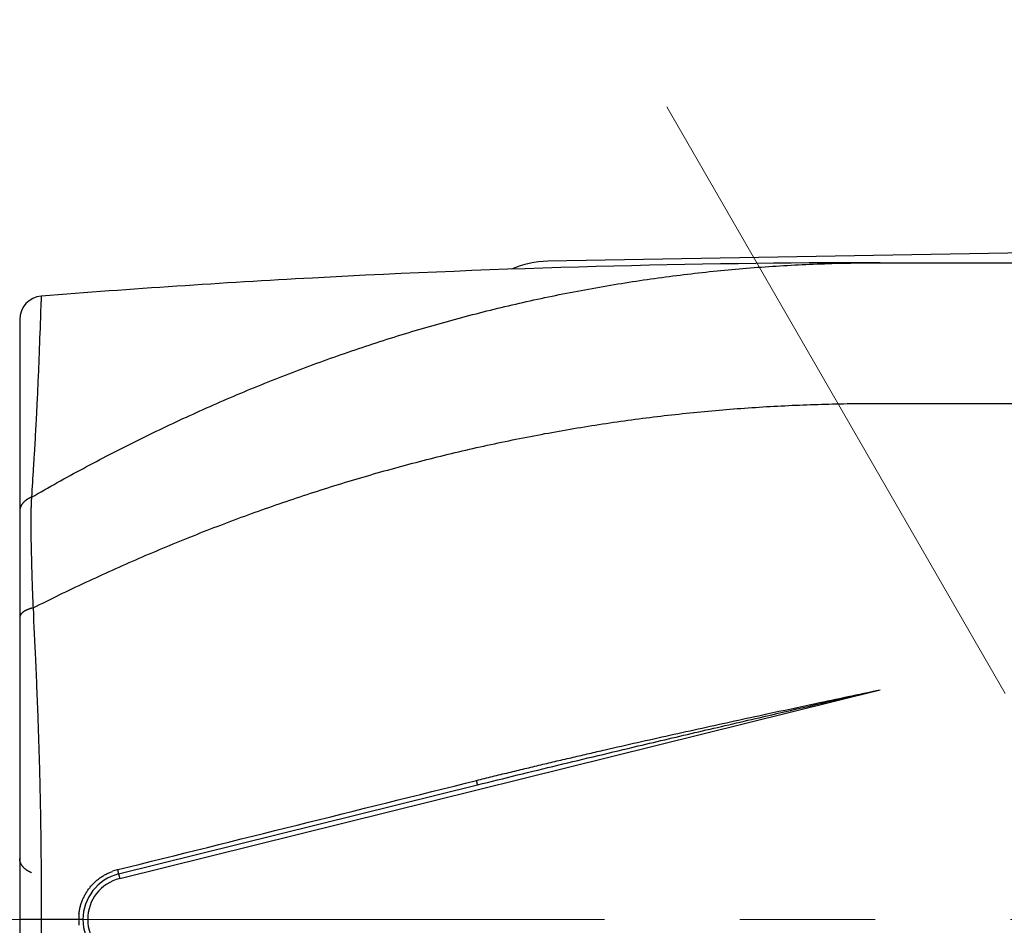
# Model space of a CAD drawing. Header units: millimetres. Extents: x 0 to 1071, y 0 to 742.
# Tile 26 of 127: x 458 to 479, y 225 to 244. Entities that reach past the tile are written whole.
import ezdxf

# ---------------------------------------------------------------- set-up
doc = ezdxf.new("R2010")
doc.units = ezdxf.units.MM
doc.header["$LTSCALE"] = 0.454724
doc.linetypes.add('CENTER', pattern=[50.8, 31.75, -6.35, 6.35, -6.35])
doc.layers.add('NoLayerName_001', color=7, linetype='Continuous')

# ---------------------------------------------------------------- blocks, each defined once
blk = doc.blocks.new('DIM_0003')
at = {"color": 3, "linetype": 'Continuous', "lineweight": 13}
blk.add_arc((54.498, 47.197), 54.498, 300, 210, dxfattribs=at)

msp = doc.modelspace()

# ---------------------------------------------------------------- linework, layer by layer
at = {"layer": 'NoLayerName_001', "color": 4, "linetype": 'CENTER', "lineweight": 13}
for p, q in [((471.3764, 242.4193), (513.0583, 170.224)), ((516.2461, 225.0988), (408.3764, 225.0988))]:
    msp.add_line(p, q, dxfattribs=at)
at = {"layer": 'NoLayerName_001', "color": 7, "linetype": 'Continuous', "lineweight": 25}
msp.add_line((493.8419, 239.5632), (468.8419, 239.1322), dxfattribs=at)
at = {"layer": 'NoLayerName_001', "color": 60, "linetype": 'Continuous', "lineweight": 25}
for p, q in [((475.9269, 239.0989), (475.9269, 239.0861)), ((475.9269, 239.0988), (481.4269, 239.0988)), ((457.5769, 237.8876), (457.5769, 212.31)), ((475.9269, 236.0988), (481.4269, 236.0988)), ((459.7101, 225.9723), (475.9269, 229.9957)), ((459.6861, 226.0693), (467.3399, 227.9683)), ((459.6861, 226.0693), (459.7101, 225.9723)), ((458.9269, 225.0988), (457.5769, 225.0988))]:
    msp.add_line(p, q, dxfattribs=at)
for centre, radius, start, end in [((475.928, 14.2523), 224.8466, 90.00028, 93.086777), ((475.9275, 14.2833), 224.8156, 93.087091, 94.564328), ((458.0769, 237.8876), 0.5, 94.56427, 179.99966), ((459.9269, 225.0988), 1, 103.93401, 256.06599), ((459.9269, 225.0988), 0.9, 103.93401, 256.06599), ((459.9366, 225.087), 1.1069, 104.53948, 110.2742), ((459.9343, 225.0953), 1.0983, 103.93692, 104.53324), ((459.9248, 225.0983), 1.0904, 173.45563, 179.97459), ((459.9248, 225.0993), 1.0903, 180.02515, 186.54706)]:
    msp.add_arc(centre, radius, start, end, dxfattribs=at)
at = {"layer": 'NoLayerName_001', "color": 7, "linetype": 'Continuous', "lineweight": 25}
msp.add_arc((468.8764, 237.1325), 2, 90.98776, 113.86218, dxfattribs=at)
at = {"layer": 'NoLayerName_001', "color": 60, "linetype": 'Continuous', "lineweight": 25}
for points, knots in [([(457.8278, 234.1011), (458.0114, 234.2049), (458.3776, 234.4146), (458.9337, 234.7171), (459.494, 235.012), (460.059, 235.298), (460.6284, 235.5751), (461.2022, 235.843), (461.7804, 236.1015), (462.3628, 236.3504), (462.9492, 236.5895), (463.5396, 236.8186), (464.1338, 237.0375), (464.7317, 237.2462), (465.3331, 237.4443), (465.9379, 237.6318), (466.546, 237.8086), (467.1571, 237.9743), (467.7712, 238.1289), (468.3879, 238.2724), (469.0072, 238.4046), (469.6289, 238.5256), (470.2527, 238.6351), (470.8784, 238.7331), (471.5058, 238.8195), (472.1348, 238.8943), (472.7651, 238.9575), (473.3964, 239.0091), (474.0285, 239.0494), (474.6611, 239.0777), (475.2939, 239.096), (475.7159, 239.097), (475.9269, 239.0989)], [0, 0, 0, 0, 0.6328659, 1.2658887, 1.8990246, 2.5322366, 3.1654947, 3.7987762, 4.432066, 5.0653567, 5.6986424, 6.3319104, 6.9651522, 7.5983642, 8.2315487, 8.8647138, 9.4978736, 10.1310465, 10.7642384, 11.3974483, 12.0306772, 12.663928, 13.2972058, 13.9305185, 14.563876, 15.1972737, 15.8306811, 16.4640634, 17.0973826, 17.7305983, 18.363668, 18.9965471, 18.9965471, 18.9965471, 18.9965471]), ([(458.0371, 238.386), (458.0358, 238.36), (458.0331, 238.3081), (458.0297, 238.2302), (458.0243, 238.1003), (458.0101, 237.7105), (457.9947, 237.2687), (457.9772, 236.8271), (457.9674, 236.5932), (457.9582, 236.3854), (457.9497, 236.2036), (457.9422, 236.0478), (457.9343, 235.892), (457.9248, 235.7102), (457.9135, 235.5025), (457.9002, 235.2689), (457.8848, 235.0093), (457.8609, 234.62), (457.8409, 234.3087), (457.8278, 234.1011)], [0, 0, 0, 0, 0.0780048, 0.1560083, 0.2340118, 0.4680263, 1.3260722, 1.5600851, 1.7940981, 2.0281115, 2.1841205, 2.3401295, 2.4961384, 2.6521472, 2.8861607, 3.1201743, 3.3541877, 3.6662048, 4.290239, 4.290239, 4.290239, 4.290239]), ([(457.8619, 231.741), (458.0487, 231.8332), (458.4214, 232.0196), (458.9861, 232.2878), (459.5542, 232.5489), (460.1261, 232.8015), (460.7017, 233.0459), (461.2809, 233.2817), (461.8635, 233.5089), (462.4495, 233.7272), (463.0387, 233.9366), (463.6311, 234.1369), (464.2265, 234.3279), (464.8247, 234.5097), (465.4258, 234.6821), (466.0294, 234.8449), (466.6356, 234.998), (467.2442, 235.1414), (467.855, 235.275), (468.4679, 235.3987), (469.0827, 235.5125), (469.6994, 235.6164), (470.3176, 235.7102), (470.9373, 235.7939), (471.5584, 235.8675), (472.1805, 235.931), (472.8037, 235.9844), (473.4275, 236.0277), (474.052, 236.061), (474.6768, 236.0839), (475.3018, 236.0981), (475.7185, 236.0978), (475.9269, 236.0988)], [0, 0, 0, 0, 0.6249703, 1.2500689, 1.8752622, 2.5005207, 3.1258196, 3.7511387, 4.3764629, 5.001782, 5.627089, 6.2523774, 6.8776434, 7.5028865, 8.1281093, 8.753318, 9.378522, 10.0037334, 10.6289565, 11.2541929, 11.8794448, 12.5047152, 13.1300085, 13.7553302, 14.3806865, 15.0060718, 15.6314622, 16.2568311, 16.8821495, 17.5073869, 18.132511, 18.7574882, 18.7574882, 18.7574882, 18.7574882]), ([(457.8278, 234.1011), (457.8235, 234.0993), (457.815, 234.0958), (457.8023, 234.0902), (457.7897, 234.0842), (457.7773, 234.0779), (457.7651, 234.0713), (457.7531, 234.0644), (457.7412, 234.0571), (457.7296, 234.0495), (457.7182, 234.0416), (457.707, 234.0333), (457.6961, 234.0247), (457.6855, 234.0157), (457.6752, 234.0063), (457.6652, 233.9966), (457.6556, 233.9866), (457.6464, 233.9761), (457.6377, 233.9653), (457.6293, 233.9542), (457.6215, 233.9427), (457.6142, 233.9308), (457.6074, 233.9187), (457.6012, 233.9062), (457.5957, 233.8934), (457.5908, 233.8803), (457.5866, 233.867), (457.5831, 233.8535), (457.5803, 233.8398), (457.5784, 233.826), (457.5771, 233.8121), (457.577, 233.8029), (457.5769, 233.7982)], [0, 0, 0, 0, 0.01386717, 0.02774503, 0.04163046, 0.05552105, 0.06941511, 0.08331172, 0.09721082, 0.11111319, 0.12502037, 0.13893073, 0.15283995, 0.16674521, 0.18064551, 0.19454178, 0.20843703, 0.2223365, 0.23624655, 0.25016479, 0.26408528, 0.2780048, 0.29192323, 0.30584388, 0.31977371, 0.33372238, 0.34768641, 0.36165248, 0.37560846, 0.38954419, 0.40345206, 0.41732766, 0.41732766, 0.41732766, 0.41732766]), ([(457.8278, 234.1011), (457.8264, 234.0749), (457.8234, 234.0225), (457.8201, 233.9438), (457.8175, 233.8652), (457.8155, 233.7865), (457.8142, 233.7078), (457.8135, 233.6291), (457.8132, 233.5504), (457.8135, 233.4716), (457.8141, 233.3929), (457.8151, 233.3142), (457.8164, 233.2356), (457.8184, 233.1306), (457.822, 232.9733), (457.8271, 232.7635), (457.8325, 232.5537), (457.8378, 232.3701), (457.8419, 232.239), (457.8455, 232.1341), (457.8483, 232.0555), (457.8514, 231.9768), (457.8546, 231.8982), (457.8581, 231.8196), (457.8607, 231.7672), (457.8619, 231.741)], [0, 0, 0, 0, 0.0787018, 0.157407, 0.2361171, 0.3148321, 0.3935504, 0.4722696, 0.5509856, 0.6296952, 0.7084001, 0.7871025, 0.8658039, 0.9445052, 1.1019084, 1.338012, 1.5741154, 1.7315198, 1.8889269, 1.9676306, 2.0463338, 2.1250363, 2.203738, 2.2824393, 2.3611404, 2.3611404, 2.3611404, 2.3611404]), ([(457.8619, 231.741), (457.8578, 231.74), (457.8497, 231.7382), (457.8374, 231.7351), (457.8253, 231.7319), (457.8131, 231.7285), (457.8011, 231.7249), (457.7891, 231.721), (457.7771, 231.7169), (457.7653, 231.7126), (457.7535, 231.7081), (457.7419, 231.7033), (457.7303, 231.6983), (457.7189, 231.693), (457.7076, 231.6874), (457.6964, 231.6815), (457.6855, 231.6752), (457.6747, 231.6686), (457.6642, 231.6617), (457.6539, 231.6544), (457.6438, 231.6466), (457.6341, 231.6385), (457.6249, 231.6299), (457.6161, 231.6207), (457.6079, 231.611), (457.6005, 231.6008), (457.5938, 231.5899), (457.588, 231.5785), (457.5833, 231.5666), (457.5797, 231.5543), (457.5773, 231.5418), (457.5771, 231.5334), (457.5769, 231.5292)], [0, 0, 0, 0, 0.0125877, 0.02518123, 0.03777868, 0.05037857, 0.06297984, 0.07558189, 0.08818457, 0.10078825, 0.11339382, 0.12600268, 0.13861456, 0.15122622, 0.16383569, 0.17644287, 0.18904972, 0.20166042, 0.21428152, 0.22692208, 0.23958626, 0.25225498, 0.26491276, 0.27755688, 0.29019946, 0.30286956, 0.3156131, 0.32842692, 0.34123861, 0.35399211, 0.36666105, 0.37925745, 0.37925745, 0.37925745, 0.37925745]), ([(457.8619, 231.741), (457.8789, 231.3722), (457.9034, 230.8559), (457.9322, 230.192), (457.9501, 229.7493), (457.9639, 229.3804), (457.9741, 229.0852), (457.9813, 228.8639), (457.9881, 228.6424), (457.9944, 228.421), (458.0003, 228.1996), (458.0057, 227.9782), (458.0106, 227.7567), (458.0151, 227.5352), (458.0192, 227.3138), (458.0228, 227.0923), (458.0259, 226.8708), (458.0287, 226.6493), (458.0318, 226.354), (458.0347, 225.9848), (458.0368, 225.5418), (458.0369, 225.2464), (458.0371, 225.0988)], [0, 0, 0, 0, 1.1075364, 1.5505513, 1.9935685, 2.4365865, 2.6580954, 2.879604, 3.1011126, 3.3226212, 3.5441301, 3.7656392, 3.9871486, 4.2086582, 4.4301678, 4.6516775, 4.8731871, 5.0946964, 5.3162054, 5.7592233, 6.2022407, 6.6452564, 6.6452564, 6.6452564, 6.6452564]), ([(467.3206, 228.0631), (467.4348, 228.0913), (467.6631, 228.148), (468.0059, 228.2316), (468.3489, 228.3145), (468.692, 228.3964), (469.0354, 228.4776), (469.379, 228.5581), (469.7227, 228.6379), (470.1811, 228.7434), (470.7546, 228.8739), (471.4431, 229.0282), (472.1322, 229.1807), (472.8215, 229.3316), (473.6262, 229.5059), (474.6611, 229.7279), (475.4667, 229.8981), (475.9269, 229.9957)], [0, 0, 0, 0, 0.3528399, 0.705681, 1.0585236, 1.4113676, 1.7642124, 2.117057, 2.4699003, 2.8227422, 3.5284237, 4.2341042, 4.9397838, 5.645464, 6.351146, 7.4096723, 8.8210381, 8.8210381, 8.8210381, 8.8210381]), ([(467.3399, 227.9683), (467.6255, 228.0386), (468.1964, 228.18), (469.0539, 228.388), (469.9118, 228.5941), (470.9133, 228.8321), (472.0585, 229.1013), (473.634, 229.4681), (474.9236, 229.7654), (475.7835, 229.9628), (475.9269, 229.9957)], [0, 0, 0, 0, 0.8823147, 1.7646323, 2.6469542, 3.5292791, 4.8527637, 6.176239, 8.3820249, 8.8231823, 8.8231823, 8.8231823, 8.8231823]), ([(467.3399, 227.9683), (467.34, 227.969), (467.3404, 227.9705), (467.3398, 227.9727), (467.3397, 227.9748), (467.3395, 227.9768), (467.3392, 227.9789), (467.3389, 227.981), (467.3379, 227.986), (467.3369, 227.991), (467.336, 227.9959), (467.3355, 227.998), (467.3351, 228.0001), (467.3347, 228.0022), (467.3342, 228.0043), (467.3336, 228.0072), (467.3329, 228.0107), (467.3319, 228.0149), (467.331, 228.0191), (467.33, 228.0233), (467.3291, 228.0275), (467.3281, 228.0317), (467.3272, 228.0359), (467.3262, 228.0401), (467.3252, 228.0443), (467.3242, 228.0485), (467.3232, 228.0527), (467.322, 228.0575), (467.3211, 228.061), (467.3206, 228.0631)], [0, 0, 0, 0, 0.002184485, 0.004582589, 0.006570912, 0.008526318, 0.0106165, 0.012801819, 0.015031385, 0.025875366, 0.028006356, 0.030144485, 0.032290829, 0.03444363, 0.036601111, 0.038761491, 0.043083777, 0.04739922, 0.051708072, 0.056013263, 0.06031772, 0.064623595, 0.068930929, 0.073239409, 0.077548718, 0.081858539, 0.086168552, 0.090478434, 0.096942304, 0.096942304, 0.096942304, 0.096942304]), ([(457.8278, 226.0965), (457.8235, 226.0983), (457.815, 226.1017), (457.8023, 226.1074), (457.7897, 226.1133), (457.7773, 226.1196), (457.7651, 226.1262), (457.7531, 226.1331), (457.7412, 226.1404), (457.7296, 226.148), (457.7182, 226.156), (457.707, 226.1642), (457.6961, 226.1729), (457.6855, 226.1819), (457.6752, 226.1912), (457.6652, 226.2009), (457.6556, 226.211), (457.6464, 226.2214), (457.6377, 226.2322), (457.6293, 226.2434), (457.6215, 226.2549), (457.6142, 226.2667), (457.6074, 226.2789), (457.6012, 226.2914), (457.5957, 226.3042), (457.5908, 226.3172), (457.5866, 226.3305), (457.5831, 226.3441), (457.5803, 226.3578), (457.5784, 226.3716), (457.5771, 226.3854), (457.577, 226.3947), (457.5769, 226.3993)], [0, 0, 0, 0, 0.01386718, 0.02774505, 0.04163049, 0.05552109, 0.06941515, 0.08331177, 0.09721087, 0.11111326, 0.12502045, 0.13893082, 0.15284004, 0.16674532, 0.18064562, 0.19454189, 0.20843715, 0.22233663, 0.23624669, 0.25016495, 0.26408544, 0.27800496, 0.29192341, 0.30584406, 0.31977391, 0.33372258, 0.34768662, 0.3616527, 0.37560868, 0.38954442, 0.4034523, 0.41732791, 0.41732791, 0.41732791, 0.41732791]), ([(458.8416, 225.2226), (458.8433, 225.2359), (458.8465, 225.2625), (458.8535, 225.3022), (458.8617, 225.3416), (458.8715, 225.3808), (458.8827, 225.4196), (458.8953, 225.4579), (458.9093, 225.4958), (458.9247, 225.5331), (458.9415, 225.5698), (458.9596, 225.6058), (458.9791, 225.6412), (458.9998, 225.6758), (459.0218, 225.7096), (459.045, 225.7426), (459.0694, 225.7747), (459.0949, 225.8058), (459.1216, 225.836), (459.1494, 225.8653), (459.1783, 225.8935), (459.2081, 225.9206), (459.2389, 225.9466), (459.2707, 225.9715), (459.3034, 225.9952), (459.3369, 226.0176), (459.3713, 226.0389), (459.4063, 226.0589), (459.4421, 226.0776), (459.4785, 226.0949), (459.5154, 226.111), (459.5405, 226.1204), (459.553, 226.1253)], [0, 0, 0, 0, 0.0402234, 0.0804967, 0.1208099, 0.1611526, 0.2015142, 0.241884, 0.282252, 0.3226091, 0.3629528, 0.4032858, 0.4436107, 0.4839292, 0.5242427, 0.5645525, 0.6048599, 0.6451666, 0.6854749, 0.7257866, 0.7661034, 0.8064267, 0.8467582, 0.8870997, 0.9274533, 0.9678166, 1.008181, 1.0485372, 1.0888751, 1.1291847, 1.1694556, 1.2096783, 1.2096783, 1.2096783, 1.2096783]), ([(459.6861, 226.0693), (459.6863, 226.07), (459.687, 226.0713), (459.6867, 226.0735), (459.6867, 226.0756), (459.6866, 226.0775), (459.6864, 226.0795), (459.6861, 226.0816), (459.6858, 226.0837), (459.6855, 226.0858), (459.6852, 226.0879), (459.6849, 226.09), (459.6845, 226.092), (459.6842, 226.0941), (459.6838, 226.0961), (459.6835, 226.0981), (459.6831, 226.1002), (459.6827, 226.1022), (459.6823, 226.1043), (459.6819, 226.1063), (459.6815, 226.1084), (459.6811, 226.1104), (459.6807, 226.1125), (459.6803, 226.1145), (459.6799, 226.1166), (459.6795, 226.1186), (459.679, 226.1206), (459.6786, 226.1227), (459.678, 226.1254), (459.6773, 226.1288), (459.6764, 226.1328), (459.6755, 226.1369), (459.6746, 226.141), (459.6736, 226.145), (459.6727, 226.1491), (459.6717, 226.1532), (459.6707, 226.1572), (459.6701, 226.1599), (459.6698, 226.1613)], [0, 0, 0, 0, 0.002076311, 0.004375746, 0.006352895, 0.008285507, 0.010315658, 0.01241733, 0.014553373, 0.016686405, 0.018795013, 0.020883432, 0.022958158, 0.025025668, 0.027092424, 0.029164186, 0.031241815, 0.033324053, 0.035409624, 0.037497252, 0.039585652, 0.041673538, 0.043759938, 0.045844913, 0.047928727, 0.050011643, 0.052093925, 0.054175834, 0.05625763, 0.060421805, 0.064587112, 0.068753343, 0.072920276, 0.077087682, 0.081255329, 0.085422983, 0.089590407, 0.093757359, 0.093757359, 0.093757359, 0.093757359]), ([(458.0371, 225.0988), (458.0369, 224.9511), (458.0368, 224.6558), (458.0347, 224.2127), (458.0318, 223.8436), (458.0287, 223.5482), (458.0259, 223.3268), (458.0228, 223.1053), (458.0192, 222.8838), (458.0151, 222.6623), (458.0106, 222.4408), (458.0057, 222.2194), (458.0003, 221.998), (457.9944, 221.7765), (457.9881, 221.5551), (457.9813, 221.3337), (457.9741, 221.1123), (457.9639, 220.8171), (457.9501, 220.4482), (457.9322, 220.0056), (457.9034, 219.3417), (457.8789, 218.8254), (457.8619, 218.4566)], [0, 0, 0, 0, 0.4430157, 0.8860331, 1.329051, 1.5505601, 1.7720693, 1.9935789, 2.2150886, 2.4365982, 2.6581078, 2.8796172, 3.1011263, 3.3226352, 3.5441438, 3.7656524, 3.987161, 4.2086699, 4.6516879, 5.0947051, 5.53772, 6.6452564, 6.6452564, 6.6452564, 6.6452564])]:
    msp.add_open_spline(points, degree=3, knots=knots, dxfattribs=at)
msp.add_open_spline([(459.6698, 226.1613), (460.9449, 226.4782), (463.4952, 227.1122), (466.0455, 227.7461), (467.3206, 228.0631)], degree=3, dxfattribs=at)

# ---------------------------------------------------------------- block references
at = {"layer": 'NoLayerName_001', "color": 3, "linetype": 'Continuous', "lineweight": 13}
msp.add_blockref('DIM_0003', (426.8781, 177.9019), dxfattribs=at)

doc.saveas('drawing.dxf')
